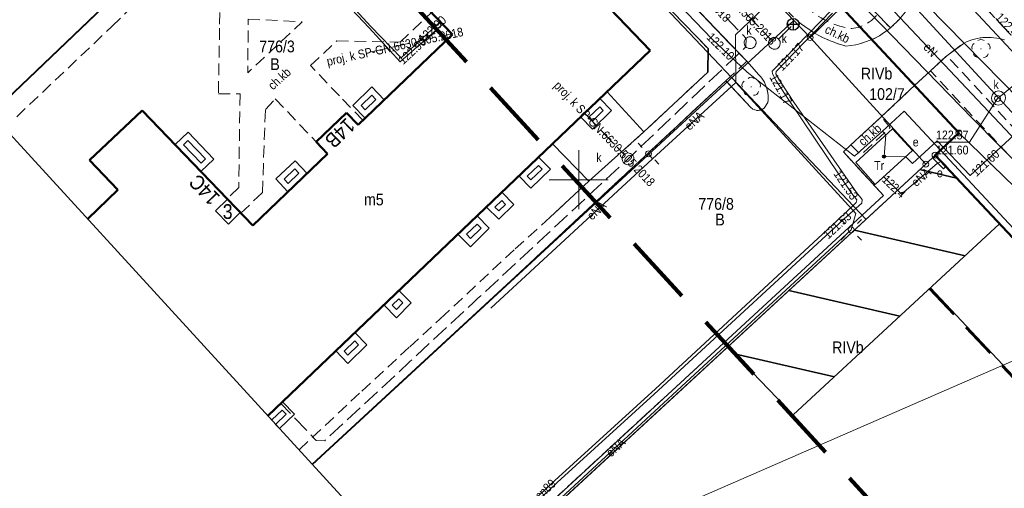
# Model space of a CAD drawing. Header units: metres. Extents: x 0 to 6446955, y 0 to 5658558.
# Tile 71 of 188: x 6440953 to 6441036, y 5654674 to 5654714. Entities that reach past the tile are written whole.
import ezdxf
from ezdxf.enums import TextEntityAlignment as Align

# ---------------------------------------------------------------- set-up
doc = ezdxf.new("R2010")
doc.units = ezdxf.units.M
doc.header["$MEASUREMENT"] = 0
for name, pattern in [('1.0_0.5', [1.5, 1, -0.5]), ('1.5_0.5', [2, 1.5, -0.5]), ('2', [0.9, 0.6, -0.3]), ('219-500', [0]), ('PRZER2-1', [3, 2, -1]), ('PRZER3-1', [4, 3, -1])]:
    doc.linetypes.add(name, pattern=pattern)
doc.layers.get('0').update_dxf_attribs({"color": 2, "linetype": 'CONTINUOUS', "lineweight": 5})
doc.layers.add('1ramki', color=7, linetype='PRZER2-1', lineweight=18)
doc.layers.add('z - MPZT', color=121, linetype='PRZER3-1', lineweight=18)
for name, color, linetype in [('202-punkt graniczny', 7, 'CONTINUOUS'), ('203-punkt graniczny', 7, 'CONTINUOUS'), ('209-oznaczenie konturu klasyfikacyjnego', 7, 'CONTINUOUS'), ('210-oznaczenie konturu użytku gruntowego', 7, 'CONTINUOUS'), ('211-numer działki ewidencyjnej', 7, 'CONTINUOUS'), ('217-kontur klasyfikacyjny', 7, 'CONTINUOUS'), ('218-kontur użytku gruntowego', 7, 'CONTINUOUS'), ('219-działka ewidencyjna', 7, 'CONTINUOUS'), ('238-Punkt adresowy budynku', 7, 'CONTINUOUS'), ('312-budynek ewidencyjny', 7, 'CONTINUOUS'), ('312-oznaczenie budynku ewidencyjnego-Atr117', 7, 'CONTINUOUS'), ('320-blok - kondygnacja nadziemna', 7, 'CONTINUOUS'), ('320-blok - kondygnacja nadziemna-Atr25', 7, 'CONTINUOUS'), ('chodnik', 7, 'CONTINUOUS'), ('chodnik-Atr17', 7, 'CONTINUOUS'), ('drzewo liściaste', 7, 'CONTINUOUS'), ('jezdnia', 7, 'CONTINUOUS'), ('komora podziemna', 7, 'CONTINUOUS'), ('krawężnik', 7, 'CONTINUOUS'), ('latarnia', 7, 'CONTINUOUS'), ('ogrodzenie trwałe', 7, 'CONTINUOUS'), ('pikieta sztuczna-Atr2', 7, 'CONTINUOUS'), ('przewód ciepłowniczy', 7, 'CONTINUOUS'), ('przewód ciepłowniczy-Atr1', 7, 'CONTINUOUS'), ('przewód elektroenergetyczny podziemny', 7, 'CONTINUOUS'), ('przewód elektroenergetyczny podziemny-Atr1', 7, 'CONTINUOUS'), ('przewód kanalizacyjny', 7, 'CONTINUOUS'), ('przewód kanalizacyjny - ob. projektowany', 7, 'CONTINUOUS'), ('przewód kanalizacyjny - ob. projektowany-Atr1', 7, 'CONTINUOUS'), ('przewód telekomunikacyjny podziemny', 7, 'CONTINUOUS'), ('rzedna', 7, 'CONTINUOUS'), ('rzedna-Atr2', 7, 'CONTINUOUS'), ('rzedna-Atr3', 7, 'CONTINUOUS'), ('stacja transformatorowa', 7, 'CONTINUOUS'), ('stacja transformatorowa-Atr17', 7, 'CONTINUOUS'), ('studnia kanalizacyjna - ob. projektowany', 7, 'CONTINUOUS'), ('studnia kanalizacyjna - ob. projektowany-Atr17', 7, 'CONTINUOUS'), ('szafa elektroenergetyczna lub kontener', 7, 'CONTINUOUS'), ('szafa elektroenergetyczna lub kontener-Atr17', 7, 'CONTINUOUS'), ('taras', 7, 'CONTINUOUS'), ('wylot kanału - ob. projektowany', 7, 'CONTINUOUS'), ('właz do komory lub kanału - okrągły', 7, 'CONTINUOUS'), ('właz do komory lub kanału - okrągły-Atr17', 7, 'CONTINUOUS'), ('Zakres', 7, 'CONTINUOUS')]:
    doc.layers.add(name, color=color, linetype=linetype)
doc.styles.add('MapaZas', font='geodezja.shx', dxfattribs={"width": 0.9})
doc.linetypes.add('902-500', pattern='A,3.75,0,[1,ksztalty.shx,S=0.5,R=0,X=0,Y=0],3.75', length=7.5)
doc.linetypes.add('NLZ', pattern='A,3,-1,[35,msgB.shx,S=0.008,R=0,X=-0.5,Y=0],3', length=7)

# ---------------------------------------------------------------- blocks, each defined once
blk = doc.blocks.new('202')
at = {"color": 0, "linetype": 'Continuous', "lineweight": 0}
blk.add_circle((0, 0), 0.25, dxfattribs=at)
blk = doc.blocks.new('203')
at = {"linetype": 'Continuous', "lineweight": 0}
h = blk.add_hatch(color=0, dxfattribs=at)
edge = h.paths.add_edge_path()
edge.add_arc((0, 0), 0.045, 0, 360)
blk = doc.blocks.new('US22')
at = {"color": 0, "linetype": 'Continuous', "lineweight": 13}
blk.add_circle((0, 0), 0.25, dxfattribs=at)
blk = doc.blocks.new('SM01')
at = {"color": 0, "linetype": 'Continuous', "lineweight": 13}
for p, q in [((-0.53, 0.531), (-0.883, 0.884)), ((0.531, 0.531), (0.884, 0.884)), ((-0.53, -0.53), (-0.883, -0.883)), ((0.531, -0.53), (0.884, -0.883))]:
    blk.add_line(p, q, dxfattribs=at)
blk.add_circle((0, 0), 0.25, dxfattribs=at)
blk = doc.blocks.new('PW01')
at = {"linetype": 'Continuous', "lineweight": 13}
h = blk.add_hatch(color=0, dxfattribs=at)
edge = h.paths.add_edge_path()
edge.add_arc((0, 0), 0.045, 0, 360)
blk = doc.blocks.new('SUET')
at = {"linetype": 'Continuous'}
h = blk.add_hatch(color=0, dxfattribs=at)
h.dxf.hatch_style = 1
h.paths.add_polyline_path([(0.125, 0, 1), (-0.125, 0, 1)])
at = {"color": 0, "linetype": 'Continuous'}
blk.add_circle((0, 0), 0.125, dxfattribs=at)
blk = doc.blocks.new('OP021')
at = {"linetype": 'Continuous', "lineweight": 13}
h = blk.add_hatch(color=0, dxfattribs=at)
edge = h.paths.add_edge_path()
edge.add_arc((0, 0), 0.05, 0, 360)
at = {"color": 0, "linetype": 'Continuous', "lineweight": 13}
for centre, start, end in [((-0.38, 0.124), 121.308, 202.548), ((0, 0.4), 49.272, 130.728), ((0.38, 0.124), 337.452, 58.692), ((-0.235, -0.324), 193.221, 274.871), ((0.235, -0.324), 265.129, 346.779)]:
    blk.add_arc(centre, 0.4, start, end, dxfattribs=at)
blk = doc.blocks.new('SUKE')
at = {"color": 0, "linetype": 'Continuous'}
for p, q in [((-0.5, 0), (0.5, 0)), ((0, 0.5), (0, -0.5))]:
    blk.add_line(p, q, dxfattribs=at)
blk.add_circle((-0.001, -0.001), 0.5, dxfattribs=at)

msp = doc.modelspace()

# ---------------------------------------------------------------- hatches: boundary and pattern name
at = {"layer": 'z - MPZT', "linetype": 'Continuous', "lineweight": 35}
h = msp.add_hatch(dxfattribs=at)
h.set_pattern_fill('ANSI31', color=256, scale=50, angle=122)
h.paths.add_polyline_path([(6441030.23, 5654702.09), (6441035.71, 5654696.258), (6441018.205, 5654680.059), (6441012.661, 5654685.829), (6441029.45, 5654701.32)])

# ---------------------------------------------------------------- linework, layer by layer
at = {"color": 0, "lineweight": 13}
for p, q in [((6441000, 5654697.5), (6441000, 5654702.5)), ((6441000, 5654697.5), (6441000, 5654702.5)), ((6440997.5, 5654700), (6441002.5, 5654700)), ((6440997.5, 5654700), (6441002.5, 5654700))]:
    msp.add_line(p, q, dxfattribs=at)
at = {"layer": '1ramki', "color": 0, "linetype": 'Continuous', "lineweight": 13, "flags": 128}
msp.add_lwpolyline([(6441006.976, 5654850.87), (6441297.309, 5654533.78), (6441194.112, 5654439.161), (6440903.779, 5654756.251)], close=True, dxfattribs=at)
at = {"layer": '217-kontur klasyfikacyjny', "color": 3, "linetype": 'Continuous', "lineweight": 13, "flags": 128}
for points in [[(6441013.66, 5654718.35), (6441018.24, 5654713.52)], [(6441032.26, 5654703.97), (6441022.29, 5654714.63)], [(6441018.24, 5654713.52), (6441019.63, 5654712.06)], [(6441019.63, 5654712.06), (6441029.45, 5654701.32)], [(6441030.23, 5654702.09), (6441032.26, 5654703.97)], [(6441043.79, 5654687.66), (6441030.23, 5654702.09)], [(6441029.45, 5654701.32), (6440988.59, 5654663.62)], [(6440988.59, 5654663.62), (6441043.79, 5654687.66)], [(6441043.79, 5654687.66), (6440988.59, 5654663.62)]]:
    msp.add_lwpolyline(points, dxfattribs=at)
at = {"layer": '218-kontur użytku gruntowego', "color": 3, "linetype": 'Continuous', "lineweight": 13, "flags": 128}
for points in [[(6441018.24, 5654713.52), (6441013.66, 5654718.35)], [(6441013.66, 5654718.35), (6441018.24, 5654713.52)], [(6441032.26, 5654703.97), (6441022.29, 5654714.63)], [(6441022.29, 5654714.63), (6441032.26, 5654703.97)], [(6441019.63, 5654712.06), (6441018.24, 5654713.52)], [(6441018.24, 5654713.52), (6441019.63, 5654712.06)], [(6441029.45, 5654701.32), (6441019.63, 5654712.06)], [(6441019.63, 5654712.06), (6441029.45, 5654701.32)], [(6441030.23, 5654702.09), (6441032.26, 5654703.97)], [(6441032.26, 5654703.97), (6441030.23, 5654702.09)], [(6441043.79, 5654687.66), (6441030.23, 5654702.09)], [(6441030.23, 5654702.09), (6441043.79, 5654687.66)], [(6440988.59, 5654663.62), (6441029.45, 5654701.32)], [(6441029.45, 5654701.32), (6440988.59, 5654663.62)]]:
    msp.add_lwpolyline(points, dxfattribs=at)
at = {"layer": '219-działka ewidencyjna', "color": 3, "linetype": '219-500', "lineweight": 13}
for points in [[(6440990.13, 5654743.83), (6440950.129, 5654705.629)], [(6441018.24, 5654713.52), (6440977.409, 5654675.836)], [(6440988.592, 5654663.622), (6441029.45, 5654701.32)]]:
    msp.add_lwpolyline(points, dxfattribs=at)
at = {"layer": '219-działka ewidencyjna', "color": 3, "linetype": '219-500', "lineweight": 13, "flags": 128}
for points in [[(6441020.15, 5654724.4), (6441054.74, 5654689.18)], [(6441013.66, 5654718.35), (6441018.24, 5654713.52)], [(6441019.63, 5654712.06), (6441022.29, 5654714.63)], [(6441032.26, 5654703.97), (6441022.29, 5654714.63)], [(6441019.63, 5654712.06), (6441018.24, 5654713.52)], [(6441029.45, 5654701.32), (6441019.63, 5654712.06)], [(6441030.23, 5654702.09), (6441032.26, 5654703.97)], [(6441032.26, 5654703.97), (6441051.23, 5654685.59)], [(6441029.45, 5654701.32), (6441030.23, 5654702.09)], [(6441092.95, 5654635.37), (6441030.23, 5654702.09)]]:
    msp.add_lwpolyline(points, dxfattribs=at)
at = {"layer": '312-budynek ewidencyjny', "color": 7, "linetype": 'Continuous', "lineweight": 50, "flags": 128}
for points in [[(6440989.29, 5654712.32), (6440980.47, 5654721.55)], [(6440999.93, 5654717.37), (6441006.05, 5654710.96)], [(6440981.28, 5654704.67), (6440989.29, 5654712.32)], [(6440958.49, 5654701.67), (6440962.96, 5654705.89)], [(6440962.96, 5654705.89), (6440972.33, 5654696.12)], [(6440977.72, 5654703.21), (6440980.3, 5654705.69)], [(6440980.3, 5654705.69), (6440981.28, 5654704.67)], [(6440978.69, 5654702.2), (6440977.72, 5654703.21)], [(6440972.33, 5654696.12), (6440978.69, 5654702.2)], [(6440960.89, 5654699.15), (6440958.49, 5654701.67)]]:
    msp.add_lwpolyline(points, dxfattribs=at)
at = {"layer": '312-budynek ewidencyjny', "color": 7, "linetype": 'Continuous', "lineweight": 50}
for points in [[(6441006.05, 5654710.96), (6440973.606, 5654679.99)], [(6440958.33, 5654696.674), (6440960.89, 5654699.15)]]:
    msp.add_lwpolyline(points, dxfattribs=at)
at = {"layer": '320-blok - kondygnacja nadziemna', "color": 7, "linetype": 'Continuous', "lineweight": 13, "flags": 128}
msp.add_lwpolyline([(6440970.27, 5654696.24), (6440971.28, 5654697.22), (6440970.2, 5654698.35), (6440969.18, 5654697.37)], close=True, dxfattribs=at)
at = {"layer": 'chodnik', "color": 7, "linetype": '1.0_0.5', "lineweight": 13, "flags": 128}
for points in [[(6440992.47, 5654752.32), (6440992.26, 5654752.55), (6440992.2, 5654752.5), (6440991.98, 5654752.31), (6440991.78, 5654752.13), (6440991.57, 5654751.95), (6440991.37, 5654751.76), (6440991.18, 5654751.57), (6440990.99, 5654751.37), (6440990.8, 5654751.17), (6440993.78, 5654747.8), (6440995.12, 5654746.51), (6441018.31, 5654721.62), (6441025.34, 5654714.02), (6441026.44, 5654712.88), (6441026.55, 5654712.97), (6441027.16, 5654713.58), (6441027.79, 5654714.32), (6441023.93, 5654718.48), (6441020.73, 5654721.94), (6441018.55, 5654724.28), (6441001.17, 5654742.95), (6440999.84, 5654744.38)], [(6441017.46, 5654716.63), (6441016.42, 5654715.66), (6441018.36, 5654713.65), (6441018.63, 5654713.42), (6441018.9, 5654713.2), (6441019.18, 5654712.99), (6441019.47, 5654712.79), (6441019.77, 5654712.6), (6441020.07, 5654712.41), (6441020.36, 5654712.25), (6441020.69, 5654712.08), (6441021.01, 5654711.93), (6441021.33, 5654711.79), (6441021.66, 5654711.66), (6441021.99, 5654711.54), (6441022.32, 5654711.44), (6441022.66, 5654711.34), (6441023.09, 5654711.39), (6441023.51, 5654711.46), (6441023.93, 5654711.56), (6441024.34, 5654711.69), (6441024.74, 5654711.84), (6441025.13, 5654712.02), (6441025.51, 5654712.22), (6441025.87, 5654712.45), (6441026.22, 5654712.7), (6441026.44, 5654712.88), (6441025.34, 5654714.02), (6441025.22, 5654713.88), (6441025.1, 5654713.75), (6441024.96, 5654713.62), (6441024.83, 5654713.51), (6441024.68, 5654713.4), (6441024.53, 5654713.3), (6441024.37, 5654713.2), (6441024.21, 5654713.12), (6441024.04, 5654713.05), (6441023.87, 5654712.98), (6441023.7, 5654712.93), (6441023.52, 5654712.88), (6441023.34, 5654712.85), (6441023.16, 5654712.82), (6441022.82, 5654712.87), (6441022.48, 5654712.95), (6441022.14, 5654713.04), (6441021.81, 5654713.14), (6441021.49, 5654713.26), (6441021.17, 5654713.4), (6441020.86, 5654713.56), (6441020.56, 5654713.73), (6441020.27, 5654713.91), (6441019.98, 5654714.11), (6441019.71, 5654714.32), (6441019.45, 5654714.55), (6441019.2, 5654714.79)], [(6440971.95, 5654713.63), (6440976.54, 5654713.4), (6440971.91, 5654709.08)], [(6441062.83, 5654676.53), (6441031.22, 5654710.52), (6441029.85, 5654709.25), (6441040.53, 5654697.73), (6441061.48, 5654675.18)], [(6441023.1, 5654702.97), (6441023.93, 5654702.11), (6441026.43, 5654704.44), (6441025.66, 5654705.34)]]:
    msp.add_lwpolyline(points, close=True, dxfattribs=at)
at = {"layer": 'chodnik', "color": 7, "linetype": '1.0_0.5', "lineweight": 13}
for points in [[(6440977.366, 5654675.883), (6440994.23, 5654691.42), (6441012.48, 5654708.4), (6441014.25, 5654710.05), (6440985.87, 5654739.7), (6440969.45, 5654723.94), (6440969.4, 5654721.47), (6440968.69, 5654720.77), (6440967.46, 5654722.03), (6440963.84, 5654718.61), (6440965.07, 5654717.34), (6440964.03, 5654716.32), (6440961.52, 5654716.43), (6440950.17, 5654705.585)], [(6441003.9, 5654718.44), (6441010.97, 5654711.13), (6441010.95, 5654709.14), (6441005.53, 5654704.06), (6441000.86, 5654699.89), (6440997.57, 5654696.82), (6440994.52, 5654694.06), (6440988.6, 5654688.54), (6440985.62, 5654685.81), (6440981.4, 5654681.9), (6440976.26, 5654677.091)], [(6440952.31, 5654705.35), (6440960.39, 5654713.01), (6440961.85, 5654714.44)], [(6440969.53, 5654714.19), (6440969.52, 5654712.86), (6440969.42, 5654707.29), (6440971.26, 5654707.29), (6440971.14, 5654699.34), (6440970.15, 5654698.4), (6440971.32, 5654697.17), (6440973.15, 5654698.9), (6440973.41, 5654705.95), (6440974.25, 5654706.87), (6440977.72, 5654703.21), (6440980.3, 5654705.69), (6440981.28, 5654704.67), (6440981.69, 5654705.06), (6440979.69, 5654707.11), (6440977.23, 5654709.69), (6440979.47, 5654711.79), (6440984.84, 5654711.67), (6440987.5, 5654714.2)]]:
    msp.add_lwpolyline(points, dxfattribs=at)
at = {"layer": 'jezdnia', "color": 7, "linetype": '1.5_0.5', "lineweight": 13}
for points in [[(6440953.435, 5654801.78), (6440964.82, 5654789.35), (6440983.59, 5654769.41), (6440986.02, 5654766.81), (6440986.68, 5654766.1), (6440989.64, 5654762.78), (6440998.11, 5654753.44), (6441004.18, 5654747.07), (6441022.71, 5654727.16), (6441022.79, 5654727.07), (6441022.86, 5654726.99), (6441023.7, 5654726.09), (6441028.12, 5654721.42), (6441028.19, 5654721.35), (6441028.28, 5654721.25), (6441028.36, 5654721.16), (6441028.61, 5654720.89), (6441038.05, 5654710.82), (6441038.2, 5654710.67), (6441038.35, 5654710.5), (6441039.21, 5654709.5), (6441111.88, 5654631.28)], [(6440985.87, 5654739.7), (6441014.25, 5654710.05), (6441015.29, 5654708.91), (6441015.42, 5654708.76), (6441015.54, 5654708.61), (6441015.65, 5654708.45), (6441015.75, 5654708.28), (6441015.83, 5654708.1), (6441015.91, 5654707.92), (6441015.97, 5654707.73), (6441016.02, 5654707.5), (6441016.05, 5654707.34), (6441016.07, 5654707.15), (6441016.07, 5654706.95), (6441016.06, 5654706.76), (6441016.04, 5654706.56), (6441015.73, 5654706.08), (6441015.58, 5654705.98), (6441015.49, 5654705.94), (6441015.41, 5654705.91), (6441015.32, 5654705.9), (6441015.22, 5654705.89), (6441015.12, 5654705.89), (6441015.04, 5654705.9), (6441014.95, 5654705.92), (6441014.87, 5654705.96), (6441014.78, 5654706), (6441014.71, 5654706.05), (6441014.63, 5654706.1), (6441014.57, 5654706.17), (6441012.48, 5654708.4), (6440994.23, 5654691.42), (6440977.366, 5654675.883)], [(6441038.05, 5654710.82), (6441028.61, 5654720.89)], [(6440950.17, 5654705.585), (6440961.52, 5654716.43)], [(6441027.16, 5654713.58), (6441026.55, 5654712.97), (6441026.22, 5654712.7), (6441025.87, 5654712.45), (6441025.51, 5654712.22), (6441024.97, 5654711.94), (6441024.74, 5654711.84), (6441024.34, 5654711.69), (6441023.93, 5654711.56), (6441023.51, 5654711.46), (6441023.09, 5654711.39), (6441022.66, 5654711.34), (6441022.32, 5654711.44), (6441021.99, 5654711.54), (6441021.66, 5654711.66), (6441021.33, 5654711.79), (6441021.01, 5654711.93), (6441020.69, 5654712.08), (6441020.36, 5654712.25), (6441020.07, 5654712.41), (6441019.77, 5654712.6), (6441019.47, 5654712.79), (6441019.18, 5654712.99), (6441018.9, 5654713.2), (6441018.63, 5654713.42), (6441018.36, 5654713.65)], [(6440996.1, 5654671.24), (6441025.85, 5654698.66), (6441022.46, 5654702.36), (6441023.1, 5654702.97), (6441025.66, 5654705.34), (6441028.13, 5654707.65), (6441029.85, 5654709.25), (6441031.22, 5654710.52), (6441032.69, 5654711.6), (6441032.91, 5654711.7), (6441033.13, 5654711.79), (6441033.35, 5654711.87), (6441033.58, 5654711.93), (6441033.81, 5654711.98), (6441034.05, 5654712.03), (6441034.15, 5654712.04), (6441034.28, 5654712.06), (6441034.52, 5654712.07), (6441034.76, 5654712.08), (6441034.99, 5654712.07), (6441035.23, 5654712.05), (6441035.47, 5654712.02), (6441035.7, 5654711.97), (6441035.92, 5654711.93), (6441036.13, 5654711.88)]]:
    msp.add_lwpolyline(points, dxfattribs=at)
at = {"layer": 'komora podziemna', "color": 32, "linetype": 'Continuous', "lineweight": 13, "flags": 128}
msp.add_lwpolyline([(6441036.21, 5654706.93), (6441036.16, 5654706.7), (6441036.03, 5654706.51), (6441035.83, 5654706.38), (6441035.6, 5654706.34), (6441035.37, 5654706.39), (6441035.19, 5654706.52), (6441035.06, 5654706.72), (6441035.01, 5654706.95), (6441035.07, 5654707.18), (6441035.2, 5654707.36), (6441035.39, 5654707.49), (6441035.62, 5654707.54), (6441035.85, 5654707.48), (6441036.04, 5654707.35), (6441036.17, 5654707.16)], close=True, dxfattribs=at)
at = {"layer": 'krawężnik', "color": 7, "linetype": 'Continuous', "lineweight": 13}
for p, q in [((6441034.28, 5654712.06), (6441034.05, 5654712.03)), ((6441034.52, 5654712.07), (6441034.28, 5654712.06)), ((6441034.76, 5654712.08), (6441034.52, 5654712.07)), ((6441034.99, 5654712.07), (6441034.76, 5654712.08)), ((6441035.23, 5654712.05), (6441034.99, 5654712.07)), ((6441032.69, 5654711.6), (6441031.22, 5654710.52)), ((6441032.91, 5654711.7), (6441032.69, 5654711.6)), ((6441033.13, 5654711.79), (6441032.91, 5654711.7)), ((6441033.35, 5654711.87), (6441033.13, 5654711.79)), ((6441033.58, 5654711.93), (6441033.35, 5654711.87)), ((6441033.81, 5654711.98), (6441033.58, 5654711.93)), ((6441034.05, 5654712.03), (6441033.81, 5654711.98)), ((6441035.47, 5654712.02), (6441035.23, 5654712.05)), ((6441035.7, 5654711.97), (6441035.47, 5654712.02)), ((6441035.92, 5654711.93), (6441035.7, 5654711.97)), ((6441036.13, 5654711.88), (6441035.92, 5654711.93)), ((6441031.22, 5654710.52), (6441029.85, 5654709.25)), ((6441029.85, 5654709.25), (6441028.13, 5654707.65)), ((6441028.13, 5654707.65), (6441025.66, 5654705.34)), ((6441025.66, 5654705.34), (6441023.1, 5654702.97)), ((6441023.1, 5654702.97), (6441022.46, 5654702.36)), ((6441022.46, 5654702.36), (6441025.85, 5654698.66)), ((6441025.85, 5654698.66), (6440996.1, 5654671.24))]:
    msp.add_line(p, q, dxfattribs=at)
for points in [[(6440977.366, 5654675.883), (6440994.23, 5654691.42), (6441012.48, 5654708.4), (6441014.57, 5654706.17), (6441014.63, 5654706.1), (6441014.71, 5654706.05), (6441014.78, 5654706), (6441014.87, 5654705.96), (6441014.95, 5654705.92), (6441015.04, 5654705.9), (6441015.13, 5654705.89), (6441015.22, 5654705.89), (6441015.32, 5654705.9), (6441015.41, 5654705.91), (6441015.49, 5654705.94), (6441015.58, 5654705.98), (6441015.66, 5654706.03), (6441015.73, 5654706.08), (6441016.04, 5654706.56), (6441016.06, 5654706.76), (6441016.07, 5654706.95), (6441016.07, 5654707.15), (6441016.05, 5654707.34), (6441016.01, 5654707.54), (6441015.97, 5654707.73), (6441015.91, 5654707.92), (6441015.83, 5654708.1), (6441015.75, 5654708.28), (6441015.65, 5654708.45), (6441015.54, 5654708.61), (6441015.42, 5654708.76), (6441015.29, 5654708.91), (6441014.25, 5654710.05), (6440985.87, 5654739.7)], [(6440961.52, 5654716.43), (6440950.17, 5654705.585)]]:
    msp.add_lwpolyline(points, dxfattribs=at)
at = {"layer": 'krawężnik', "color": 7, "linetype": 'Continuous', "lineweight": 13, "flags": 128}
msp.add_lwpolyline([(6441018.36, 5654713.65), (6441018.63, 5654713.42), (6441018.9, 5654713.2), (6441019.18, 5654712.99), (6441019.47, 5654712.79), (6441019.77, 5654712.6), (6441020.07, 5654712.41), (6441020.37, 5654712.24), (6441020.69, 5654712.08), (6441021.01, 5654711.93), (6441021.33, 5654711.79), (6441021.66, 5654711.66), (6441021.99, 5654711.54), (6441022.32, 5654711.44), (6441022.66, 5654711.34), (6441023.09, 5654711.39), (6441023.51, 5654711.46), (6441023.93, 5654711.56), (6441024.34, 5654711.69), (6441024.74, 5654711.84), (6441025.13, 5654712.02), (6441025.51, 5654712.22), (6441025.87, 5654712.45), (6441026.22, 5654712.7), (6441026.55, 5654712.97), (6441027.16, 5654713.58)], dxfattribs=at)
at = {"layer": 'ogrodzenie trwałe', "color": 7, "linetype": '902-500', "lineweight": 35, "flags": 128}
for points in [[(6441003.9, 5654718.44), (6441010.97, 5654711.13), (6441010.95, 5654709.14), (6441005.53, 5654704.06)], [(6441005.53, 5654704.06), (6441002.4, 5654707.47)], [(6441005.53, 5654704.06), (6441000.86, 5654699.89)], [(6441000.86, 5654699.89), (6440997.78, 5654703.06)], [(6441000.86, 5654699.89), (6440997.57, 5654696.82)]]:
    msp.add_lwpolyline(points, dxfattribs=at)
at = {"layer": 'przewód ciepłowniczy', "color": 212, "linetype": 'Continuous', "lineweight": 13}
for p, q in [((6441016.41, 5654709.22), (6441021.5, 5654714.43)), ((6441021.54, 5654714.14), (6441016.76, 5654709.18)), ((6441016.43, 5654708.98), (6441016.41, 5654709.22)), ((6441016.76, 5654708.39), (6441016.43, 5654708.98)), ((6441016.76, 5654709.18), (6441016.73, 5654708.98)), ((6441016.73, 5654708.98), (6441017.12, 5654708.3)), ((6441017.96, 5654706.55), (6441016.76, 5654708.39)), ((6441017.12, 5654708.3), (6441018.25, 5654706.59)), ((6441023.09, 5654698.94), (6441017.96, 5654706.55)), ((6441018.25, 5654706.59), (6441023.58, 5654698.91)), ((6441023.6, 5654698.3), (6441023.09, 5654698.94)), ((6441023.58, 5654698.91), (6441024.06, 5654698.33)), ((6441022.61, 5654697.17), (6441023.54, 5654698.07)), ((6441024.03, 5654698.01), (6441022.81, 5654696.95)), ((6441023.54, 5654698.07), (6441023.6, 5654698.3)), ((6441024.06, 5654698.33), (6441024.03, 5654698.01)), ((6441006.51, 5654682.28), (6441022.61, 5654697.17)), ((6441022.81, 5654696.95), (6441006.41, 5654681.81)), ((6440997.98, 5654674.49), (6441006.51, 5654682.28)), ((6441006.41, 5654681.81), (6440998.18, 5654674.33)), ((6440988.4, 5654665.65), (6440997.98, 5654674.49)), ((6440998.18, 5654674.33), (6440988.43, 5654665.06))]:
    msp.add_line(p, q, dxfattribs=at)
at = {"layer": 'przewód ciepłowniczy', "color": 212, "linetype": 'Continuous', "lineweight": 13, "flags": 128}
for points in [[(6440973.74, 5654724.24), (6440973.52, 5654724.02), (6440972.66, 5654723.05), (6440976.14, 5654719.34), (6440979.24, 5654716.06), (6440982.22, 5654712.88), (6440984.85, 5654710), (6440988.46, 5654713.19)], [(6440974.17, 5654724.17), (6440973.93, 5654724.02), (6440973.06, 5654723.06), (6440976.31, 5654719.5), (6440979.42, 5654716.22), (6440982.36, 5654712.99), (6440984.93, 5654710.35), (6440988.25, 5654713.41)]]:
    msp.add_lwpolyline(points, dxfattribs=at)
at = {"layer": 'przewód elektroenergetyczny podziemny', "color": 1, "linetype": 'Continuous', "lineweight": 13}
for p, q in [((6441013.33, 5654708.25), (6441023.51, 5654697.15)), ((6441023.51, 5654697.15), (6441023.11, 5654695.76)), ((6441023.11, 5654695.76), (6441009.86, 5654683.52)), ((6441009.86, 5654683.52), (6440996.39, 5654671.07))]:
    msp.add_line(p, q, dxfattribs=at)
at = {"layer": 'przewód elektroenergetyczny podziemny', "color": 1, "linetype": 'Continuous', "lineweight": 13, "flags": 128}
for points in [[(6440984.63, 5654739.73), (6441011.3, 5654711.95), (6441014.3, 5654709.14), (6441023.4, 5654702), (6441025.77, 5654704.13)], [(6441023.22, 5654725.45), (6441043.36, 5654703.85), (6441043.45, 5654703.73)], [(6441039.95, 5654700.31), (6441019.74, 5654721.75)], [(6441013.33, 5654708.25), (6441013.31, 5654712.3), (6441020.4, 5654719.08)], [(6441025.91, 5654701.97), (6441027.76, 5654701.96), (6441028.31, 5654701.38), (6441030.4, 5654703.3), (6441033.22, 5654700.37), (6441049.22, 5654715.15)], [(6441006.27, 5654701.77), (6441013.33, 5654708.25)], [(6441025.77, 5654704.13), (6441027.62, 5654705.83), (6441051.14, 5654680.58), (6441065.6, 5654665.22), (6441094.21, 5654634.63), (6441110.17, 5654649.45), (6441113.36, 5654652.42), (6441113.13, 5654654.23), (6441114.08, 5654655.18), (6441113.91, 5654655.39)], [(6441025.91, 5654701.97), (6441026.07, 5654703.82), (6441025.77, 5654704.13)], [(6441005.92, 5654702.21), (6441006.27, 5654701.77)], [(6440992.54, 5654689.12), (6441006.27, 5654701.77)], [(6441025.88, 5654700.25), (6441027.39, 5654698.79), (6441030.45, 5654701.41), (6441030.63, 5654701.49)]]:
    msp.add_lwpolyline(points, dxfattribs=at)
at = {"layer": 'przewód kanalizacyjny', "color": 34, "linetype": 'Continuous', "lineweight": 13, "flags": 128}
for points in [[(6441035.61, 5654706.94), (6441005.55, 5654739.63)], [(6441035.61, 5654706.94), (6441039.15, 5654709.86)], [(6441061.88, 5654678.7), (6441035.61, 5654706.94)]]:
    msp.add_lwpolyline(points, dxfattribs=at)
at = {"layer": 'przewód kanalizacyjny - ob. projektowany', "color": 34, "linetype": '1.5_0.5', "lineweight": 13, "flags": 128}
for points in [[(6440960.58, 5654769.25), (6440964.56, 5654765.1), (6440964.91, 5654764.74), (6440967.78, 5654761.72), (6440968.13, 5654761.35), (6440975.42, 5654753.68), (6440976.11, 5654752.96), (6440981.18, 5654747.63), (6440981.85, 5654746.88), (6440987.29, 5654740.33), (6440987.94, 5654739.6), (6440995.55, 5654731.65), (6440996.24, 5654730.93), (6441002.37, 5654724.44), (6441003.06, 5654723.71), (6441014.2, 5654711.99), (6441014.19, 5654711.29), (6441004.55, 5654702.12), (6441003.82, 5654701.44), (6440997.34, 5654695.41), (6440996.61, 5654694.73), (6440991.42, 5654689.92), (6440991.06, 5654689.58), (6440986.02, 5654684.9), (6440985.65, 5654684.56), (6440978.44, 5654677.86), (6440977.72, 5654677.88), (6440974.72, 5654681.03)], [(6441008.71, 5654719.83), (6441016.26, 5654711.94)], [(6441018.01, 5654713.01), (6441016.95, 5654711.93)], [(6440982.23, 5654710.82), (6440989.21, 5654712.37)], [(6441000.5, 5654705.65), (6441003.85, 5654702.14)]]:
    msp.add_lwpolyline(points, dxfattribs=at)
at = {"layer": 'przewód telekomunikacyjny podziemny', "color": 30, "linetype": 'Continuous', "lineweight": 13, "flags": 128}
msp.add_lwpolyline([(6441016.45, 5654722.92), (6441016.78, 5654722.34), (6441033.41, 5654705.19), (6441060.71, 5654677.58), (6441082.44, 5654653.82), (6441096.27, 5654639.21), (6441096.65, 5654638.72)], dxfattribs=at)
at = {"layer": 'rzedna-Atr2', "color": 7, "lineweight": 13, "flags": 128}
msp.add_lwpolyline([(6441035.54, 5654706.9), (6441033.17, 5654703.19), (6441030.311, 5654703.19)], dxfattribs=at)
at = {"layer": 'studnia kanalizacyjna - ob. projektowany', "color": 34, "linetype": 'Continuous', "lineweight": 13, "flags": 128}
for points in [[(6441014.16, 5654711.3), (6441014.1, 5654711.39), (6441014.06, 5654711.48), (6441014.04, 5654711.58), (6441014.04, 5654711.69), (6441014.07, 5654711.79), (6441014.11, 5654711.89), (6441014.17, 5654711.97), (6441014.25, 5654712.04), (6441014.34, 5654712.09), (6441014.44, 5654712.12), (6441014.55, 5654712.13), (6441014.65, 5654712.12), (6441014.75, 5654712.08), (6441014.84, 5654712.03), (6441014.92, 5654711.96), (6441014.98, 5654711.87), (6441015.02, 5654711.78), (6441015.04, 5654711.68), (6441015.04, 5654711.57), (6441015.01, 5654711.47), (6441014.97, 5654711.37), (6441014.91, 5654711.29), (6441014.83, 5654711.22), (6441014.74, 5654711.17), (6441014.64, 5654711.14), (6441014.53, 5654711.13), (6441014.43, 5654711.14), (6441014.33, 5654711.18), (6441014.24, 5654711.23)], [(6441017.1, 5654711.63), (6441017.1, 5654711.52), (6441017.07, 5654711.42), (6441017.03, 5654711.32), (6441016.97, 5654711.24), (6441016.89, 5654711.17), (6441016.8, 5654711.12), (6441016.7, 5654711.09), (6441016.59, 5654711.08), (6441016.49, 5654711.09), (6441016.39, 5654711.13), (6441016.3, 5654711.18), (6441016.22, 5654711.25), (6441016.16, 5654711.34), (6441016.12, 5654711.43), (6441016.1, 5654711.53), (6441016.1, 5654711.64), (6441016.13, 5654711.74), (6441016.17, 5654711.84), (6441016.23, 5654711.92), (6441016.31, 5654711.99), (6441016.4, 5654712.04), (6441016.5, 5654712.07), (6441016.61, 5654712.08), (6441016.71, 5654712.07), (6441016.81, 5654712.03), (6441016.9, 5654711.98), (6441016.98, 5654711.91), (6441017.04, 5654711.82), (6441017.08, 5654711.73)], [(6441003.68, 5654701.84), (6441003.71, 5654701.94), (6441003.75, 5654702.04), (6441003.81, 5654702.12), (6441003.89, 5654702.19), (6441003.98, 5654702.24), (6441004.08, 5654702.27), (6441004.19, 5654702.28), (6441004.29, 5654702.27), (6441004.39, 5654702.23), (6441004.48, 5654702.18), (6441004.56, 5654702.11), (6441004.62, 5654702.02), (6441004.66, 5654701.93), (6441004.68, 5654701.83), (6441004.68, 5654701.72), (6441004.65, 5654701.62), (6441004.61, 5654701.52), (6441004.55, 5654701.44), (6441004.47, 5654701.37), (6441004.38, 5654701.32), (6441004.28, 5654701.29), (6441004.17, 5654701.28), (6441004.07, 5654701.29), (6441003.97, 5654701.33), (6441003.88, 5654701.38), (6441003.8, 5654701.45), (6441003.74, 5654701.54), (6441003.7, 5654701.63), (6441003.68, 5654701.73)]]:
    msp.add_lwpolyline(points, close=True, dxfattribs=at)
at = {"layer": 'szafa elektroenergetyczna lub kontener', "color": 1, "linetype": 'Continuous', "lineweight": 13, "flags": 128}
for points in [[(6441028.33, 5654702.48), (6441025.16, 5654699.6), (6441023.51, 5654701.47), (6441026.63, 5654704.33)], [(6441030.31, 5654702.06), (6441031.19, 5654701.17), (6441030.94, 5654700.92), (6441030.06, 5654701.81)]]:
    msp.add_lwpolyline(points, close=True, dxfattribs=at)
at = {"layer": 'taras', "color": 0, "lineweight": 13}
for p, q in [((6440980.83, 5654706.31), (6440982.45, 5654707.87)), ((6440981.535, 5654706.295), (6440982.437, 5654707.163)), ((6440982.437, 5654707.163), (6440982.79, 5654706.796)), ((6440982.45, 5654707.87), (6440983.5, 5654706.78)), ((6440981.86, 5654705.23), (6440980.83, 5654706.31)), ((6440981.879, 5654705.936), (6440981.535, 5654706.295)), ((6440983.5, 5654706.78), (6440981.86, 5654705.23)), ((6440982.79, 5654706.796), (6440981.879, 5654705.936)), ((6441000.16, 5654705.34), (6441001.8, 5654706.9)), ((6441001.8, 5654706.9), (6441002.79, 5654705.87)), ((6441000.871, 5654705.326), (6441001.784, 5654706.195)), ((6441002.79, 5654705.87), (6441001.17, 5654704.3)), ((6441002.084, 5654705.883), (6441001.181, 5654705.007)), ((6441001.784, 5654706.195), (6441002.084, 5654705.883)), ((6441001.17, 5654704.3), (6441000.16, 5654705.34)), ((6441001.181, 5654705.007), (6441000.871, 5654705.326)), ((6440965.75, 5654702.98), (6440966.85, 5654704.03)), ((6440966.85, 5654704.03), (6440969.02, 5654701.75)), ((6440967.93, 5654700.7), (6440965.75, 5654702.98)), ((6440966.457, 5654702.964), (6440966.833, 5654703.322)), ((6440967.944, 5654701.408), (6440966.457, 5654702.964)), ((6440966.833, 5654703.322), (6440968.315, 5654701.765)), ((6440969.02, 5654701.75), (6440967.93, 5654700.7)), ((6440968.315, 5654701.765), (6440967.944, 5654701.408)), ((6440974.29, 5654700.07), (6440975.92, 5654701.62)), ((6440975.92, 5654701.62), (6440976.96, 5654700.54)), ((6440994.92, 5654700.33), (6440996.59, 5654701.92)), ((6440995.629, 5654700.315), (6440996.576, 5654701.216)), ((6440996.576, 5654701.216), (6440996.883, 5654700.9)), ((6440996.59, 5654701.92), (6440997.59, 5654700.89)), ((6440974.996, 5654700.051), (6440975.904, 5654700.915)), ((6440976.96, 5654700.54), (6440975.32, 5654698.98)), ((6440976.251, 5654700.555), (6440975.339, 5654699.688)), ((6440975.904, 5654700.915), (6440976.251, 5654700.555)), ((6440997.59, 5654700.89), (6440995.93, 5654699.28)), ((6440996.883, 5654700.9), (6440995.943, 5654699.989)), ((6440975.32, 5654698.98), (6440974.29, 5654700.07)), ((6440975.339, 5654699.688), (6440974.996, 5654700.051)), ((6440995.93, 5654699.28), (6440994.92, 5654700.33)), ((6440995.943, 5654699.989), (6440995.629, 5654700.315)), ((6440992.16, 5654697.69), (6440993.47, 5654698.94)), ((6440993.47, 5654698.94), (6440994.49, 5654697.91)), ((6440992.879, 5654697.685), (6440993.46, 5654698.239)), ((6440993.783, 5654697.913), (6440993.218, 5654697.352)), ((6440994.49, 5654697.91), (6440993.22, 5654696.65)), ((6440993.46, 5654698.239), (6440993.783, 5654697.913)), ((6440993.22, 5654696.65), (6440992.16, 5654697.69)), ((6440993.218, 5654697.352), (6440992.879, 5654697.685)), ((6440989.75, 5654695.39), (6440991.38, 5654696.95)), ((6440990.462, 5654695.379), (6440991.367, 5654696.246)), ((6440991.367, 5654696.246), (6440991.704, 5654695.899)), ((6440991.38, 5654696.95), (6440992.41, 5654695.89)), ((6440990.8, 5654694.32), (6440989.75, 5654695.39)), ((6440990.808, 5654695.026), (6440990.462, 5654695.379)), ((6440992.41, 5654695.89), (6440990.8, 5654694.32)), ((6440991.704, 5654695.899), (6440990.808, 5654695.026)), ((6440983.46, 5654689.38), (6440984.74, 5654690.6)), ((6440984.74, 5654690.6), (6440985.78, 5654689.55)), ((6440984.174, 5654689.37), (6440984.73, 5654689.9)), ((6440985.78, 5654689.55), (6440984.53, 5654688.3)), ((6440985.075, 5654689.551), (6440984.531, 5654689.009)), ((6440984.73, 5654689.9), (6440985.075, 5654689.551)), ((6440984.53, 5654688.3), (6440983.46, 5654689.38)), ((6440984.531, 5654689.009), (6440984.174, 5654689.37)), ((6440979.38, 5654685.49), (6440981.01, 5654687.04)), ((6440981.01, 5654687.04), (6440982.02, 5654685.99)), ((6440980.088, 5654685.472), (6440980.995, 5654686.335)), ((6440980.995, 5654686.335), (6440981.314, 5654686.003)), ((6440980.4, 5654684.42), (6440979.38, 5654685.49)), ((6440980.414, 5654685.13), (6440980.088, 5654685.472)), ((6440982.02, 5654685.99), (6440980.4, 5654684.42)), ((6440981.314, 5654686.003), (6440980.414, 5654685.13)), ((6440973.604, 5654679.991), (6440974.85, 5654681.17)), ((6440974.85, 5654681.17), (6440975.88, 5654680.12)), ((6440973.948, 5654679.628), (6440974.837, 5654680.469)), ((6440974.837, 5654680.469), (6440975.17, 5654680.13)), ((6440973.604, 5654679.991), (6440973.776, 5654679.809)), ((6440973.948, 5654679.628), (6440973.776, 5654679.809)), ((6440975.17, 5654680.13), (6440974.261, 5654679.255)), ((6440975.88, 5654680.12), (6440974.608, 5654678.894)), ((6440974.261, 5654679.255), (6440974.435, 5654679.074)), ((6440974.608, 5654678.894), (6440974.435, 5654679.074))]:
    msp.add_line(p, q, dxfattribs=at)
at = {"layer": 'z - MPZT', "linetype": 'Continuous', "lineweight": 50}
msp.add_lwpolyline([(6441155.76, 5654512.154), (6441170.17, 5654526.9), (6441155.84, 5654540.84), (6441168.61, 5654553.86), (6441133.22, 5654592.61), (6441106.62, 5654620.73), (6441092.95, 5654635.37), (6441030.23, 5654702.09), (6441032.251, 5654703.98), (6441022.29, 5654714.63), (6441016.51, 5654720.91), (6440996.06, 5654744.3), (6440984.25, 5654757.15), (6440975.96, 5654766.48), (6440959.13, 5654784.684)], dxfattribs=at)
at = {"layer": 'z - MPZT', "linetype": 'NLZ', "lineweight": 35}
for points in [[(6440948.839, 5654776.109), (6440966.374, 5654757.819), (6441024.375, 5654696.638)], [(6441029.839, 5654690.826), (6441081.866, 5654635.481)]]:
    msp.add_lwpolyline(points, dxfattribs=at)
at = {"layer": 'z - MPZT', "linetype": 'Continuous', "lineweight": 35}
msp.add_lwpolyline([(6441030.23, 5654702.09), (6441035.71, 5654696.258), (6441018.205, 5654680.059), (6441012.661, 5654685.829), (6441029.45, 5654701.32), (6441030.23, 5654702.09)], dxfattribs=at)
at = {"layer": 'z - MPZT', "color": 9, "linetype": '2', "lineweight": 50, "ltscale": 5, "true_color": 0xd19cc7}
msp.add_lwpolyline([(6441029.766, 5654690.757), (6441081.727, 5654635.483), (6441069.741, 5654623.235)], dxfattribs=at)
at = {"layer": 'Zakres', "color": 6, "linetype": '2', "lineweight": 100, "ltscale": 10, "flags": 128}
msp.add_lwpolyline([(6441211.03, 5654460.14), (6441266.77, 5654512.35), (6441224.8, 5654559.63), (6441178.57, 5654603.37), (6440988.78, 5654809.39), (6440937.98, 5654767.06), (6441124.95, 5654563.86), (6441139.06, 5654527.87)], close=True, dxfattribs=at)

# ---------------------------------------------------------------- block references
at = {"layer": '202-punkt graniczny', "color": 3, "linetype": 'Continuous', "lineweight": 13}
for p in [(6441019.63, 5654712.06), (6441032.26, 5654703.97), (6441030.23, 5654702.09), (6441029.45, 5654701.32)]:
    msp.add_blockref('202', p, dxfattribs=at)
at = {"layer": '203-punkt graniczny', "color": 3, "linetype": 'Continuous', "lineweight": 13}
msp.add_blockref('203', (6441018.24, 5654713.52), dxfattribs=at)
at = {"layer": 'drzewo liściaste', "color": 94, "linetype": 'Continuous', "lineweight": 13}
for p in [(6441034.13, 5654711.1), (6441014.63, 5654707.89)]:
    msp.add_blockref('OP021', p, dxfattribs=at)
at = {"layer": 'latarnia', "color": 7, "linetype": 'Continuous', "lineweight": 13}
for p in [(6441005.92, 5654702.21), (6441023.11, 5654695.76)]:
    msp.add_blockref('SM01', p, dxfattribs=at)
at = {"layer": 'rzedna', "color": 212, "linetype": 'Continuous', "lineweight": 13}
for p in [(6440988.24, 5654713.4), (6440984.85, 5654710), (6441016.41, 5654709.22), (6441016.76, 5654709.18), (6441023.6, 5654698.3), (6441024.06, 5654698.33)]:
    msp.add_blockref('PW01', p, dxfattribs=at)
at = {"layer": 'rzedna', "color": 1, "linetype": 'Continuous', "lineweight": 13}
for p in [(6441014.3, 5654709.14), (6441033.22, 5654700.37), (6441027.39, 5654698.79)]:
    msp.add_blockref('PW01', p, dxfattribs=at)
at = {"layer": 'rzedna', "color": 34, "linetype": 'Continuous', "lineweight": 13}
msp.add_blockref('PW01', (6441035.54, 5654706.9), dxfattribs=at)
at = {"layer": 'stacja transformatorowa', "color": 1, "linetype": 'Continuous', "lineweight": 13}
msp.add_blockref('SUET', (6441025.91, 5654701.97), dxfattribs=at)
at = {"layer": 'wylot kanału - ob. projektowany', "color": 34, "linetype": 'Continuous', "lineweight": 13}
msp.add_blockref('SUKE', (6441018.19, 5654713.19), dxfattribs=at)
at = {"layer": 'właz do komory lub kanału - okrągły', "color": 7, "linetype": 'Continuous', "lineweight": 13}
msp.add_blockref('US22', (6441035.54, 5654706.9), dxfattribs=at)

# ---------------------------------------------------------------- texts
at = {"layer": '209-oznaczenie konturu klasyfikacyjnego', "color": 3, "linetype": 'Continuous', "lineweight": 13, "style": 'MapaZas', "width": 0.9}
for s, p in [('RIVb', (6441023.936, 5654709.509)), ('B', (6441011.586, 5654697.125)), ('RIVb', (6441021.5, 5654686.29))]:
    msp.add_text(s, height=1, dxfattribs=at).set_placement(p, align=Align.TOP_LEFT)
at = {"layer": '210-oznaczenie konturu użytku gruntowego', "color": 3, "linetype": 'Continuous', "lineweight": 13, "style": 'MapaZas', "width": 0.9}
msp.add_text('B', height=1, dxfattribs=at).set_placement((6440973.826, 5654709.302))
at = {"layer": '211-numer działki ewidencyjnej', "color": 3, "linetype": 'Continuous', "lineweight": 13, "style": 'MapaZas', "width": 0.9}
for s, p in [('776/3', (6440972.89, 5654711.809)), ('776/8', (6441010.147, 5654698.455))]:
    msp.add_text(s, height=1, dxfattribs=at).set_placement(p, align=Align.TOP_LEFT)
msp.add_text('102/7', height=1, dxfattribs=at).set_placement((6441024.65, 5654706.77))
at = {"layer": '238-Punkt adresowy budynku', "color": 7, "linetype": 'Continuous', "lineweight": 13, "style": 'MapaZas', "width": 0.9}
for s, rotation, p in [('14B', 223.866, (6440979.31, 5654704.4)), ('14C', 133.797, (6440968.68, 5654699.57))]:
    msp.add_text(s, height=1.25, rotation=rotation, dxfattribs=at).set_placement(p, align=Align.CENTER)
at = {"layer": '312-oznaczenie budynku ewidencyjnego-Atr117', "color": 7, "lineweight": 13, "style": 'MapaZas', "width": 0.9}
msp.add_text('m5', height=1, dxfattribs=at).set_placement((6440982.61, 5654698.33), align=Align.MIDDLE_CENTER)
at = {"layer": '320-blok - kondygnacja nadziemna-Atr25', "color": 7, "lineweight": 13, "style": 'MapaZas', "width": 0.9}
msp.add_text('3', height=1.25, dxfattribs=at).set_placement((6440969.79, 5654696.68))
at = {"layer": 'chodnik-Atr17', "color": 7, "lineweight": 13, "style": 'MapaZas', "width": 0.9}
for rotation, p in [(334.205, (6441020.81, 5654712.5)), (42.357, (6440974.05, 5654707.57)), (41.241, (6441024.14, 5654702.82))]:
    msp.add_text('ch.kb', height=0.75, rotation=rotation, dxfattribs=at).set_placement(p)
at = {"layer": 'pikieta sztuczna-Atr2', "color": 7, "lineweight": 13, "style": 'MapaZas', "width": 0.9}
msp.add_text('122.40', height=0.75, rotation=312.909, dxfattribs=at).set_placement((6441035.31, 5654713.73))
at = {"layer": 'przewód ciepłowniczy-Atr1', "color": 212, "lineweight": 13, "style": 'MapaZas', "width": 0.9}
msp.add_text('cn89', height=0.75, rotation=42.7, dxfattribs=at).set_placement((6440997.16, 5654673.74), align=Align.MIDDLE_CENTER)
at = {"layer": 'przewód elektroenergetyczny podziemny-Atr1', "color": 1, "lineweight": 13, "style": 'MapaZas', "width": 0.9}
for s, rotation, p in [('eN', 313.308, (6441029.85, 5654711.03)), ('eNA', 42.547, (6441009.8, 5654705.01)), ('eNA', 42.66, (6441001.51, 5654697.39)), ('eNA', 42.747, (6441003.13, 5654677.3))]:
    msp.add_text(s, height=0.75, rotation=rotation, dxfattribs=at).set_placement(p, align=Align.MIDDLE_CENTER)
msp.add_text('eNA', height=0.75, rotation=40.57, dxfattribs=at).set_placement((6441028.39, 5654699.65), align=Align.MIDDLE_LEFT)
at = {"layer": 'przewód kanalizacyjny - ob. projektowany-Atr1', "color": 34, "lineweight": 13, "style": 'MapaZas', "width": 0.9}
for rotation, p in [(313.547, (6441008.63, 5654717.85)), (313.738, (6441012.49, 5654715.89)), (12.52, (6440984.4, 5654711.3)), (313.664, (6441002.18, 5654703.9))]:
    msp.add_text('proj. k SP-GN.6630.505.2018', height=0.75, rotation=rotation, dxfattribs=at).set_placement(p, align=Align.MIDDLE_CENTER)
at = {"layer": 'rzedna-Atr2', "color": 212, "lineweight": 13, "style": 'MapaZas', "width": 0.9}
for s, rotation, p in [('122.90', 42.669, (6440986.55, 5654711.84)), ('122.90', 42.666, (6440984.85, 5654710)), ('121.17', 46.058, (6441017, 5654709.43)), ('121.17', 299.219, (6441016.48, 5654708.88)), ('121.53', 303.979, (6441021.9, 5654700.71)), ('121.53', 42.709, (6441020.92, 5654695.2))]:
    msp.add_text(s, height=0.75, rotation=rotation, dxfattribs=at).set_placement(p, align=Align.MIDDLE_LEFT)
at = {"layer": 'rzedna-Atr2', "color": 1, "lineweight": 13, "style": 'MapaZas', "width": 0.9}
msp.add_text('122.10', height=0.75, rotation=315.196, dxfattribs=at).set_placement((6441013.02, 5654710.34), align=Align.MIDDLE_RIGHT)
at = {"layer": 'rzedna-Atr2', "color": 7, "lineweight": 13, "style": 'MapaZas', "width": 0.9}
msp.add_text('122.57', height=0.75, dxfattribs=at).set_placement((6441030.311, 5654703.198), align=Align.BOTTOM_LEFT)
at = {"layer": 'rzedna-Atr2', "color": 1, "lineweight": 13, "style": 'MapaZas', "width": 0.9}
for s, rotation, p in [('121.60', 42.598, (6441033.49, 5654700.49)), ('122.4', 315.964, (6441025.93, 5654700.2))]:
    msp.add_text(s, height=0.75, rotation=rotation, dxfattribs=at).set_placement(p, align=Align.MIDDLE_LEFT)
at = {"layer": 'rzedna-Atr3', "color": 7, "lineweight": 13, "style": 'MapaZas', "width": 0.9}
msp.add_text('121.60', height=0.75, dxfattribs=at).set_placement((6441030.311, 5654701.923), align=Align.BOTTOM_LEFT)
at = {"layer": 'stacja transformatorowa-Atr17', "color": 1, "lineweight": 13, "style": 'MapaZas', "width": 0.9}
msp.add_text('Tr', height=0.75, dxfattribs=at).set_placement((6441025.06, 5654700.83))
at = {"layer": 'studnia kanalizacyjna - ob. projektowany-Atr17', "color": 34, "lineweight": 13, "style": 'MapaZas', "width": 0.9}
for p in [(6441014.22, 5654712.3), (6441017.21, 5654711.6), (6441001.48, 5654701.52)]:
    msp.add_text('k', height=0.75, dxfattribs=at).set_placement(p)
at = {"layer": 'szafa elektroenergetyczna lub kontener-Atr17', "color": 1, "lineweight": 13, "style": 'MapaZas', "width": 0.9}
msp.add_text('e', height=0.75, dxfattribs=at).set_placement((6441028.34, 5654702.83))
msp.add_text('e', height=0.75, dxfattribs=at).set_placement((6441030.39, 5654700.59), align=Align.MIDDLE_LEFT)
at = {"layer": 'właz do komory lub kanału - okrągły-Atr17', "color": 7, "lineweight": 13, "style": 'MapaZas', "width": 0.9}
msp.add_text('k', height=0.75, dxfattribs=at).set_placement((6441035.19, 5654707.7))

doc.saveas('drawing.dxf')
